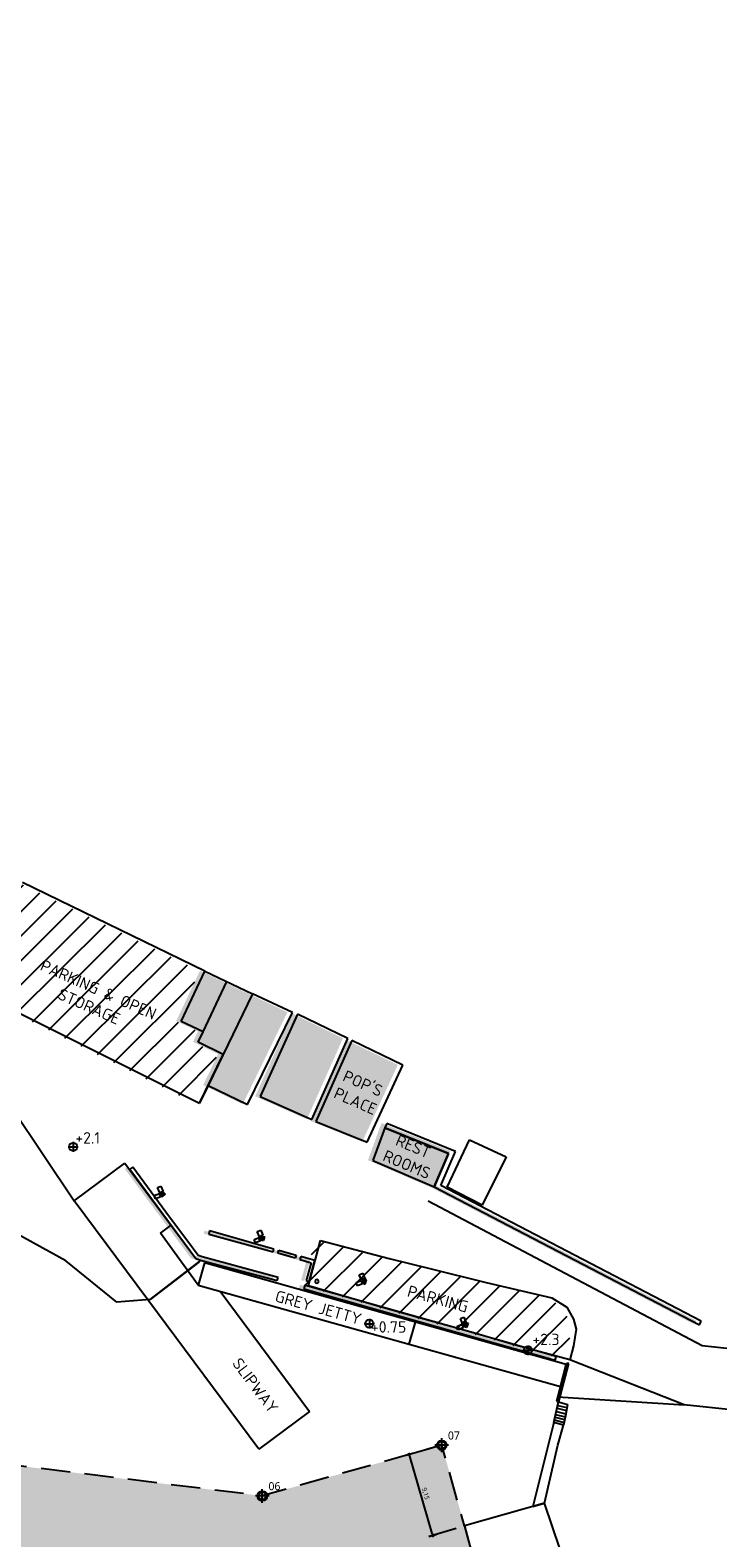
# Model space of a CAD drawing. Header units: metres. Extents: x 2831 to 4656, y -558 to 547.
# Tile 5 of 11: x 3232 to 3307, y -258 to -94. Entities that reach past the tile are written whole.
import ezdxf
from ezdxf.enums import TextEntityAlignment as Align

# ---------------------------------------------------------------- set-up
doc = ezdxf.new("R2010")
doc.units = ezdxf.units.M
doc.linetypes.add('21 Dredging$0$HIDDEN2', pattern=[4.7625, 3.175, -1.5875])
for name, color, linetype in [('11 Aerial2$0$water', 145, 'Continuous'), ('13 Existing situation$0$Coast line', 140, 'Continuous'), ('13 Existing situation$0$Coast line - removed', 140, 'Continuous'), ('13 Existing situation$0$Existing situation (TvdP)', 1, 'Continuous'), ('13 Existing situation$0$Gemeten Grondslag', 7, 'Continuous'), ('13 Existing situation$0$H000BW-HATCH-K253', 253, 'Continuous'), ('21 Dredging$0$H000B1-HATCH-013', 8, 'Continuous'), ('H000BW-HATCH-K253', 253, 'Continuous'), ('H000E4-GEN-035', 3, 'Continuous'), ('H000H3-TEXT-025', 7, 'Continuous')]:
    doc.layers.add(name, color=color, linetype=linetype)
doc.layers.add('13 Existing situation$0$Text-existing', color=7, linetype='Continuous', plot=False)
doc.layers.add('21 Dredging$0$H000L3-HID-025', color=3, linetype='21 Dredging$0$HIDDEN2', lineweight=25)
doc.styles.add('13 Existing situation$0$ISO', font='isocpeur.ttf')
doc.styles.add('ISO', font='segoeui.ttf')
doc.styles.add('WB_SE', font='segoeui.ttf')
doc.dimstyles.new('WB-M200', dxfattribs={"dimscale": 0.2, "dimtxt": 2.5, "dimasz": 1, "dimexe": 2, "dimexo": 5, "dimgap": 1, "dimtad": 1, "dimzin": 0, "dimtxsty": 'WB_SE', "dimblk1": 'dimdot', "dimblk2": 'dimdot', "dimsah": 1, "dimcen": 0, "dimdle": 2, "dimclrd": 256, "dimclre": 256, "dimclrt": 256, "dimadec": 0, "dimazin": 0, "dimtp": 1, "dimtfac": 1, "dimtix": 1, "dimtmove": 0, "dimatfit": 3, "dimldrblk": 'dimpijl', "dimfxl": 2, "dimtolj": 1, "dimtzin": 1, "dimlwd": -1, "dimlwe": -1, "dimarcsym": 0})
pattern_1 = [(44.85341742, (-475524.3538, -1947884.5048), (-1.3226262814, 1.3302284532), [])]

# ---------------------------------------------------------------- blocks, each defined once
blk = doc.blocks.new('11 Aerial2')
at = {"layer": '11 Aerial2$0$water', "extrusion": (0.038105, -0.020107, 0.999071)}
h = blk.add_hatch(color=256, dxfattribs=at)
h.dxf.hatch_style = 1
h.paths.add_polyline_path([(1285.24, -2645.72), (1271.69, -2658.43), (1249.41, -2714.03), (1230.91, -3003.37), (1331.67, -3167.85), (1334.5, -3167.3), (1334.93, -3166.85), (1336.3, -3166.13), (1339.73, -3170.39), (1344.94, -3186.08), (1381.08, -3305.86), (1299.14, -3347.96), (952.4, -2697.44), (1238.21, -2545.09)])
blk = doc.blocks.new('13 Existing situation')
at = {"layer": '13 Existing situation$0$H000BW-HATCH-K253', "extrusion": (0.013271, -0.001077, 0.999911)}
h = blk.add_hatch(dxfattribs=at)
h.set_pattern_fill('ANSI31', color=256, scale=15)
h.set_pattern_definition(pattern_1)
h.paths.add_polyline_path([(3225.64, -197.92), (3250.58, -210.4), (3253.16, -205.08), (3250.42, -203.75), (3250.96, -202.6), (3248.59, -201.48), (3251.18, -196.01), (3231.31, -186.36)])
h = blk.add_hatch(color=256, dxfattribs=at)
h.dxf.hatch_style = 1
h.paths.add_polyline_path([(3253.16, -205.08), (3250.42, -203.75), (3250.96, -202.6), (3248.59, -201.48), (3251.18, -196.01), (3256.37, -198.47)])
h = blk.add_hatch(color=256, dxfattribs=at)
h.dxf.hatch_style = 1
h.paths.add_polyline_path([(3255.83, -210.54), (3260.7, -200.52), (3256.37, -198.47), (3251.52, -208.45)])
h = blk.add_hatch(color=256, dxfattribs=at)
h.dxf.hatch_style = 1
h.paths.add_polyline_path([(3262.82, -212.18), (3266.75, -203.36), (3261.25, -200.67), (3257.19, -209.67)])
h = blk.add_hatch(color=256, dxfattribs=at)
h.dxf.hatch_style = 1
h.paths.add_polyline_path([(3263.25, -212.37), (3268.85, -214.63), (3272.72, -206.25), (3267.17, -203.57)])
h = blk.add_hatch(color=256, dxfattribs=at)
h.dxf.hatch_style = 1
h.paths.add_polyline_path([(3269.47, -216.64), (3276.15, -219.51), (3277.71, -215.88), (3270.77, -213.06)])
h = blk.add_hatch(color=256, dxfattribs=at)
h.dxf.hatch_style = 1
h.paths.add_polyline_path([(3276.85, -219.36), (3278.45, -215.63), (3270.96, -212.59), (3270.77, -213.06), (3277.71, -215.88), (3276.15, -219.51), (3305.02, -234.51), (3305.23, -234.11)])
h = blk.add_hatch(color=256, dxfattribs=at)
h.dxf.hatch_style = 1
h.paths.add_polyline_path([(3250.18, -227.29), (3250.8, -227.5), (3259.06, -229.7), (3259.16, -229.36), (3250.86, -227.11), (3250.44, -226.97), (3249.3, -225.45), (3247.32, -222.77), (3243.32, -217.37), (3242.98, -217.58)])
h = blk.add_hatch(color=256, dxfattribs=at)
h.dxf.hatch_style = 1
h.paths.add_polyline_path([(3258.59, -226.58), (3258.67, -226.26), (3251.67, -224.3), (3251.59, -224.63)])
h.paths.add_polyline_path([(3261.1, -226.92), (3260.99, -227.25), (3259.12, -226.71), (3259.22, -226.4)])
h.paths.add_polyline_path([(3262.73, -227.75), (3262.2, -229.69), (3262.53, -229.78), (3263.16, -227.5), (3261.62, -227.05), (3261.51, -227.41)])
h = blk.add_hatch(dxfattribs=at)
h.set_pattern_fill('ANSI31', color=256, scale=15)
h.set_pattern_definition(pattern_1)
h.paths.add_polyline_path([(3263.17, -227.51), (3263.76, -225.33), (3271.23, -227.28), (3275.68, -228.36), (3281.79, -229.89), (3288.97, -231.58), (3290.59, -232.57), (3291.33, -233.89), (3291.61, -234.98), (3291.33, -236.8), (3290.91, -238.34), (3284.98, -236.7), (3280.44, -235.38), (3274.41, -233.73), (3269.9, -232.45), (3264.8, -230.94), (3262.45, -230.28), (3262.55, -229.8)])
h = blk.add_hatch(color=256, dxfattribs=at)
h.dxf.hatch_style = 1
h.paths.add_polyline_path([(3262.06, -230.2), (3261.96, -230.58), (3274.33, -234.1), (3289.31, -238.35), (3289.42, -237.96), (3277.46, -234.56), (3262.39, -230.29)])
at = {"layer": '13 Existing situation$0$Coast line', "extrusion": (0.013271, -0.001077, 0.999911)}
blk.add_line((3245.47, -231.8, -2.4), (3251.01, -227.53, -2.47), dxfattribs=at)
at = {"layer": '13 Existing situation$0$Coast line - removed', "extrusion": (0.013271, -0.001077, 0.999911)}
for p, q in [((3236.26, -227.59, -2.27), (3229.9, -224.08, -2.19)), ((3241.84, -232.1, -2.35), (3236.26, -227.59, -2.27)), ((3250.78, -227.72, -2.47), (3245.47, -231.8, -2.4)), ((3245.47, -231.8, -2.4), (3241.84, -232.1, -2.35))]:
    blk.add_line(p, q, dxfattribs=at)
at = {"layer": '13 Existing situation$0$Existing situation (TvdP)', "extrusion": (0.013271, -0.001077, 0.999911)}
for p, q in [((3251.43, -196.06, -2.44), (3231.56, -186.41, -2.17)), ((3248.85, -201.52, -2.41), (3251.43, -196.06, -2.44)), ((3248.85, -201.52, -2.41), (3251.43, -196.06, -2.44)), ((3251.43, -196.06, -2.44), (3256.62, -198.51, -2.51)), ((3225.9, -197.97, -2.1), (3250.83, -210.44, -2.45)), ((3251.22, -202.65, -2.45), (3253.8, -197.18, -2.47)), ((3256.62, -198.51, -2.51), (3251.78, -208.49, -2.46)), ((3256.62, -198.51, -2.51), (3253.41, -205.12, -2.48)), ((3260.95, -200.56, -2.57), (3256.62, -198.51, -2.51)), ((3251.22, -202.65, -2.45), (3248.85, -201.52, -2.41)), ((3251.22, -202.65, -2.45), (3248.85, -201.52, -2.41)), ((3256.08, -210.58, -2.52), (3260.95, -200.56, -2.57)), ((3261.5, -200.72, -2.58), (3257.44, -209.71, -2.54)), ((3267, -203.4, -2.66), (3261.5, -200.72, -2.58)), ((3250.68, -203.79, -2.44), (3251.22, -202.65, -2.45)), ((3250.68, -203.79, -2.44), (3251.22, -202.65, -2.45)), ((3263.07, -212.22, -2.61), (3267, -203.4, -2.66)), ((3253.41, -205.12, -2.48), (3250.68, -203.79, -2.44)), ((3253.41, -205.12, -2.48), (3250.68, -203.79, -2.44)), ((3250.83, -210.44, -2.45), (3253.41, -205.12, -2.48)), ((3267.43, -203.61, -2.66), (3263.5, -212.41, -2.62)), ((3272.97, -206.3, -2.74), (3267.43, -203.61, -2.66)), ((3269.1, -214.68, -2.7), (3272.97, -206.3, -2.74)), ((3251.78, -208.49, -2.46), (3250.83, -210.44, -2.45)), ((3251.78, -208.49, -2.46), (3256.08, -210.58, -2.52)), ((3257.44, -209.71, -2.54), (3263.07, -212.22, -2.61)), ((3230.49, -211.07, -2.18), (3237.2, -221.04, -2.28)), ((3263.5, -212.41, -2.62), (3269.1, -214.68, -2.7)), ((3271.02, -213.1, -2.72), (3269.72, -216.68, -2.71)), ((3271.22, -212.63, -2.72), (3271.02, -213.1, -2.72)), ((3271.02, -213.1, -2.72), (3277.96, -215.92, -2.81)), ((3277.96, -215.92, -2.81), (3271.02, -213.1, -2.72)), ((3278.7, -215.68, -2.82), (3271.22, -212.63, -2.72)), ((3277.82, -219.56, -2.82), (3280.25, -214.42, -2.84)), ((3280.25, -214.42, -2.84), (3284.22, -216.26, -2.9)), ((3277.96, -215.92, -2.81), (3276.4, -219.55, -2.8)), ((3276.4, -219.55, -2.8), (3277.96, -215.92, -2.81)), ((3277.1, -219.4, -2.81), (3278.7, -215.68, -2.82)), ((3284.22, -216.26, -2.9), (3281.61, -221.54, -2.87)), ((3237.2, -221.04, -2.28), (3242.72, -216.94, -2.35)), ((3242.72, -216.94, -2.35), (3250.44, -227.33, -2.46)), ((3243.57, -217.41, -2.36), (3243.23, -217.62, -2.36)), ((3243.23, -217.62, -2.36), (3250.44, -227.33, -2.46)), ((3247.58, -222.82, -2.42), (3243.57, -217.41, -2.36)), ((3269.72, -216.68, -2.71), (3276.4, -219.55, -2.8)), ((3246.27, -219.62, -2.4), (3246.64, -219.47, -2.4)), ((3246.27, -219.62, -2.4), (3246.64, -219.47, -2.4)), ((3246.27, -219.62, -2.4), (3246.64, -219.47, -2.4)), ((3246.5, -220.18, -2.4), (3246.27, -219.62, -2.4)), ((3246.5, -220.18, -2.4), (3246.27, -219.62, -2.4)), ((3246.5, -220.18, -2.4), (3246.27, -219.62, -2.4)), ((3246.64, -219.47, -2.4), (3246.87, -220.03, -2.41)), ((3246.64, -219.47, -2.4), (3246.87, -220.03, -2.41)), ((3246.64, -219.47, -2.4), (3246.87, -220.03, -2.41)), ((3276.4, -219.55, -2.8), (3305.27, -234.56, -3.2)), ((3305.48, -234.16, -3.2), (3277.1, -219.4, -2.81)), ((3281.61, -221.54, -2.87), (3277.82, -219.56, -2.82)), ((3245.21, -231.82, -2.4), (3237.2, -221.04, -2.28)), ((3245.91, -220.47, -2.39), (3246.47, -220.25, -2.4)), ((3245.91, -220.47, -2.39), (3246.47, -220.25, -2.4)), ((3245.91, -220.47, -2.39), (3246.47, -220.25, -2.4)), ((3246.06, -220.84, -2.4), (3245.91, -220.47, -2.39)), ((3246.06, -220.84, -2.4), (3245.91, -220.47, -2.39)), ((3246.06, -220.84, -2.4), (3245.91, -220.47, -2.39)), ((3246.62, -220.62, -2.4), (3246.06, -220.84, -2.4)), ((3246.62, -220.62, -2.4), (3246.06, -220.84, -2.4)), ((3246.62, -220.62, -2.4), (3246.06, -220.84, -2.4)), ((3246.42, -220.32, -2.4), (3246.78, -219.99, -2.41)), ((3246.42, -220.32, -2.4), (3246.78, -219.99, -2.41)), ((3246.42, -220.32, -2.4), (3246.78, -219.99, -2.41)), ((3246.75, -220.67, -2.41), (3246.42, -220.32, -2.4)), ((3246.75, -220.67, -2.41), (3246.42, -220.32, -2.4)), ((3246.75, -220.67, -2.41), (3246.42, -220.32, -2.4)), ((3246.47, -220.25, -2.4), (3246.62, -220.62, -2.4)), ((3246.47, -220.25, -2.4), (3246.62, -220.62, -2.4)), ((3246.47, -220.25, -2.4), (3246.62, -220.62, -2.4)), ((3246.87, -220.03, -2.41), (3246.5, -220.18, -2.4)), ((3246.87, -220.03, -2.41), (3246.5, -220.18, -2.4)), ((3246.87, -220.03, -2.41), (3246.5, -220.18, -2.4)), ((3246.51, -220.36, -2.4), (3246.65, -220.31, -2.4)), ((3246.51, -220.36, -2.4), (3246.65, -220.31, -2.4)), ((3246.51, -220.36, -2.4), (3246.65, -220.31, -2.4)), ((3246.57, -220.5, -2.4), (3246.51, -220.36, -2.4)), ((3246.57, -220.5, -2.4), (3246.51, -220.36, -2.4)), ((3246.57, -220.5, -2.4), (3246.51, -220.36, -2.4)), ((3246.71, -220.44, -2.4), (3246.57, -220.5, -2.4)), ((3246.71, -220.44, -2.4), (3246.57, -220.5, -2.4)), ((3246.71, -220.44, -2.4), (3246.57, -220.5, -2.4)), ((3246.61, -220.13, -2.4), (3246.75, -220.08, -2.41)), ((3246.61, -220.13, -2.4), (3246.75, -220.08, -2.41)), ((3246.61, -220.13, -2.4), (3246.75, -220.08, -2.41)), ((3246.67, -220.27, -2.4), (3246.61, -220.13, -2.4)), ((3246.67, -220.27, -2.4), (3246.61, -220.13, -2.4)), ((3246.67, -220.27, -2.4), (3246.61, -220.13, -2.4)), ((3246.64, -220.28, -2.4), (3246.83, -220.21, -2.41)), ((3246.64, -220.28, -2.4), (3246.83, -220.21, -2.41)), ((3246.64, -220.28, -2.4), (3246.83, -220.21, -2.41)), ((3246.72, -220.47, -2.41), (3246.64, -220.28, -2.4)), ((3246.72, -220.47, -2.41), (3246.64, -220.28, -2.4)), ((3246.72, -220.47, -2.41), (3246.64, -220.28, -2.4)), ((3246.65, -220.31, -2.4), (3246.71, -220.44, -2.4)), ((3246.65, -220.31, -2.4), (3246.71, -220.44, -2.4)), ((3246.65, -220.31, -2.4), (3246.71, -220.44, -2.4)), ((3246.81, -220.22, -2.41), (3246.67, -220.27, -2.4)), ((3246.81, -220.22, -2.41), (3246.67, -220.27, -2.4)), ((3246.81, -220.22, -2.41), (3246.67, -220.27, -2.4)), ((3246.91, -220.39, -2.41), (3246.72, -220.47, -2.41)), ((3246.91, -220.39, -2.41), (3246.72, -220.47, -2.41)), ((3246.91, -220.39, -2.41), (3246.72, -220.47, -2.41)), ((3246.75, -220.08, -2.41), (3246.81, -220.22, -2.41)), ((3246.75, -220.08, -2.41), (3246.81, -220.22, -2.41)), ((3246.75, -220.08, -2.41), (3246.81, -220.22, -2.41)), ((3247.1, -220.34, -2.41), (3246.75, -220.67, -2.41)), ((3247.1, -220.34, -2.41), (3246.75, -220.67, -2.41)), ((3247.1, -220.34, -2.41), (3246.75, -220.67, -2.41)), ((3246.78, -219.99, -2.41), (3247.1, -220.34, -2.41)), ((3246.78, -219.99, -2.41), (3247.1, -220.34, -2.41)), ((3246.78, -219.99, -2.41), (3247.1, -220.34, -2.41)), ((3246.83, -220.21, -2.41), (3246.91, -220.39, -2.41)), ((3246.83, -220.21, -2.41), (3246.91, -220.39, -2.41)), ((3246.83, -220.21, -2.41), (3246.91, -220.39, -2.41)), ((3305.58, -236.84, -3.2), (3275.75, -221.09, -2.79)), ((3249.55, -225.5, -2.45), (3247.58, -222.82, -2.42)), ((3246.58, -224.58, -2.41), (3247.75, -223.71, -2.42)), ((3250.7, -230.22, -2.47), (3246.58, -224.58, -2.41)), ((3251.93, -224.34, -2.48), (3251.85, -224.68, -2.48)), ((3251.85, -224.68, -2.48), (3258.84, -226.62, -2.57)), ((3258.92, -226.31, -2.57), (3251.93, -224.34, -2.48)), ((3257.13, -224.41, -2.55), (3257.5, -224.26, -2.55)), ((3257.13, -224.41, -2.55), (3257.5, -224.26, -2.55)), ((3257.13, -224.41, -2.55), (3257.5, -224.26, -2.55)), ((3257.36, -224.97, -2.55), (3257.13, -224.41, -2.55)), ((3257.36, -224.97, -2.55), (3257.13, -224.41, -2.55)), ((3257.36, -224.97, -2.55), (3257.13, -224.41, -2.55)), ((3257.33, -225.29, -2.55), (3257.46, -224.83, -2.55)), ((3257.33, -225.29, -2.55), (3257.46, -224.83, -2.55)), ((3257.33, -225.29, -2.55), (3257.46, -224.83, -2.55)), ((3257.73, -224.81, -2.56), (3257.36, -224.97, -2.55)), ((3257.73, -224.81, -2.56), (3257.36, -224.97, -2.55)), ((3257.73, -224.81, -2.56), (3257.36, -224.97, -2.55)), ((3257.46, -224.83, -2.55), (3257.92, -224.96, -2.56)), ((3257.46, -224.83, -2.55), (3257.92, -224.96, -2.56)), ((3257.46, -224.83, -2.55), (3257.92, -224.96, -2.56)), ((3257.5, -224.26, -2.55), (3257.73, -224.81, -2.56)), ((3257.5, -224.26, -2.55), (3257.73, -224.81, -2.56)), ((3257.5, -224.26, -2.55), (3257.73, -224.81, -2.56)), ((3250.7, -227.01, -2.46), (3249.55, -225.5, -2.45)), ((3256.78, -225.26, -2.54), (3257.33, -225.03, -2.55)), ((3256.78, -225.26, -2.54), (3257.33, -225.03, -2.55)), ((3256.78, -225.26, -2.54), (3257.33, -225.03, -2.55)), ((3256.93, -225.63, -2.55), (3256.78, -225.26, -2.54)), ((3256.93, -225.63, -2.55), (3256.78, -225.26, -2.54)), ((3256.93, -225.63, -2.55), (3256.78, -225.26, -2.54)), ((3257.48, -225.4, -2.55), (3256.93, -225.63, -2.55)), ((3257.48, -225.4, -2.55), (3256.93, -225.63, -2.55)), ((3257.48, -225.4, -2.55), (3256.93, -225.63, -2.55)), ((3257.33, -225.03, -2.55), (3257.48, -225.4, -2.55)), ((3257.33, -225.03, -2.55), (3257.48, -225.4, -2.55)), ((3257.33, -225.03, -2.55), (3257.48, -225.4, -2.55)), ((3257.79, -225.42, -2.56), (3257.33, -225.29, -2.55)), ((3257.79, -225.42, -2.56), (3257.33, -225.29, -2.55)), ((3257.79, -225.42, -2.56), (3257.33, -225.29, -2.55)), ((3257.38, -225.15, -2.55), (3257.52, -225.09, -2.55)), ((3257.38, -225.15, -2.55), (3257.52, -225.09, -2.55)), ((3257.38, -225.15, -2.55), (3257.52, -225.09, -2.55)), ((3257.43, -225.29, -2.55), (3257.38, -225.15, -2.55)), ((3257.43, -225.29, -2.55), (3257.38, -225.15, -2.55)), ((3257.43, -225.29, -2.55), (3257.38, -225.15, -2.55)), ((3257.57, -225.23, -2.55), (3257.43, -225.29, -2.55)), ((3257.57, -225.23, -2.55), (3257.43, -225.29, -2.55)), ((3257.57, -225.23, -2.55), (3257.43, -225.29, -2.55)), ((3257.47, -224.92, -2.55), (3257.61, -224.86, -2.55)), ((3257.47, -224.92, -2.55), (3257.61, -224.86, -2.55)), ((3257.47, -224.92, -2.55), (3257.61, -224.86, -2.55)), ((3257.53, -225.06, -2.55), (3257.47, -224.92, -2.55)), ((3257.53, -225.06, -2.55), (3257.47, -224.92, -2.55)), ((3257.53, -225.06, -2.55), (3257.47, -224.92, -2.55)), ((3257.51, -225.07, -2.55), (3257.69, -224.99, -2.56)), ((3257.51, -225.07, -2.55), (3257.69, -224.99, -2.56)), ((3257.51, -225.07, -2.55), (3257.69, -224.99, -2.56)), ((3257.58, -225.25, -2.55), (3257.51, -225.07, -2.55)), ((3257.58, -225.25, -2.55), (3257.51, -225.07, -2.55)), ((3257.58, -225.25, -2.55), (3257.51, -225.07, -2.55)), ((3257.52, -225.09, -2.55), (3257.57, -225.23, -2.55)), ((3257.52, -225.09, -2.55), (3257.57, -225.23, -2.55)), ((3257.52, -225.09, -2.55), (3257.57, -225.23, -2.55)), ((3257.67, -225, -2.56), (3257.53, -225.06, -2.55)), ((3257.67, -225, -2.56), (3257.53, -225.06, -2.55)), ((3257.67, -225, -2.56), (3257.53, -225.06, -2.55)), ((3257.77, -225.18, -2.56), (3257.58, -225.25, -2.55)), ((3257.77, -225.18, -2.56), (3257.58, -225.25, -2.55)), ((3257.77, -225.18, -2.56), (3257.58, -225.25, -2.55)), ((3257.61, -224.86, -2.55), (3257.67, -225, -2.56)), ((3257.61, -224.86, -2.55), (3257.67, -225, -2.56)), ((3257.61, -224.86, -2.55), (3257.67, -225, -2.56)), ((3257.69, -224.99, -2.56), (3257.77, -225.18, -2.56)), ((3257.69, -224.99, -2.56), (3257.77, -225.18, -2.56)), ((3257.69, -224.99, -2.56), (3257.77, -225.18, -2.56)), ((3257.92, -224.96, -2.56), (3257.79, -225.42, -2.56)), ((3257.92, -224.96, -2.56), (3257.79, -225.42, -2.56)), ((3257.92, -224.96, -2.56), (3257.79, -225.42, -2.56)), ((3258.84, -226.62, -2.57), (3258.92, -226.31, -2.57)), ((3259.37, -226.76, -2.58), (3259.47, -226.44, -2.58)), ((3259.47, -226.44, -2.58), (3261.35, -226.97, -2.61)), ((3263.42, -227.55, -2.63), (3264.01, -225.38, -2.64)), ((3264.01, -225.38, -2.64), (3271.48, -227.33, -2.74)), ((3250.44, -227.33, -2.46), (3251.05, -227.55, -2.47)), ((3251.12, -227.16, -2.47), (3250.7, -227.01, -2.46)), ((3251.37, -227.82, -2.47), (3250.7, -230.22, -2.47)), ((3251.05, -227.55, -2.47), (3259.31, -229.74, -2.58)), ((3259.41, -229.4, -2.58), (3251.12, -227.16, -2.47)), ((3290.78, -238.88, -3.01), (3251.37, -227.82, -2.47)), ((3261.25, -227.29, -2.61), (3259.37, -226.76, -2.58)), ((3261.35, -226.97, -2.61), (3261.25, -227.29, -2.61)), ((3261.87, -227.1, -2.61), (3261.76, -227.45, -2.61)), ((3261.76, -227.45, -2.61), (3262.99, -227.79, -2.63)), ((3263.41, -227.54, -2.63), (3261.87, -227.1, -2.61)), ((3262.99, -227.79, -2.63), (3262.45, -229.74, -2.62)), ((3262.78, -229.83, -2.63), (3263.41, -227.54, -2.63)), ((3262.8, -229.85, -2.63), (3263.42, -227.55, -2.63)), ((3271.48, -227.33, -2.74), (3275.93, -228.41, -2.8)), ((3259.31, -229.74, -2.58), (3259.41, -229.4, -2.58)), ((3262.45, -229.74, -2.62), (3262.78, -229.83, -2.63)), ((3267.88, -229.94, -2.7), (3268.43, -229.72, -2.7)), ((3267.88, -229.94, -2.7), (3268.43, -229.72, -2.7)), ((3267.88, -229.94, -2.7), (3268.43, -229.72, -2.7)), ((3268.23, -229.1, -2.7), (3268.61, -228.94, -2.7)), ((3268.23, -229.1, -2.7), (3268.61, -228.94, -2.7)), ((3268.23, -229.1, -2.7), (3268.61, -228.94, -2.7)), ((3268.46, -229.65, -2.7), (3268.23, -229.1, -2.7)), ((3268.46, -229.65, -2.7), (3268.23, -229.1, -2.7)), ((3268.46, -229.65, -2.7), (3268.23, -229.1, -2.7)), ((3268.43, -229.72, -2.7), (3268.58, -230.09, -2.71)), ((3268.43, -229.72, -2.7), (3268.58, -230.09, -2.71)), ((3268.43, -229.72, -2.7), (3268.58, -230.09, -2.71)), ((3268.6, -229.5, -2.71), (3268.46, -229.96, -2.7)), ((3268.83, -229.5, -2.71), (3268.46, -229.65, -2.7)), ((3268.6, -229.5, -2.71), (3268.46, -229.96, -2.7)), ((3268.83, -229.5, -2.71), (3268.46, -229.65, -2.7)), ((3268.6, -229.5, -2.71), (3268.46, -229.96, -2.7)), ((3268.83, -229.5, -2.71), (3268.46, -229.65, -2.7)), ((3268.58, -229.6, -2.71), (3268.72, -229.55, -2.71)), ((3268.58, -229.6, -2.71), (3268.72, -229.55, -2.71)), ((3268.58, -229.6, -2.71), (3268.72, -229.55, -2.71)), ((3268.63, -229.74, -2.71), (3268.58, -229.6, -2.71)), ((3268.63, -229.74, -2.71), (3268.58, -229.6, -2.71)), ((3268.63, -229.74, -2.71), (3268.58, -229.6, -2.71)), ((3269.03, -229.66, -2.71), (3268.6, -229.5, -2.71)), ((3269.03, -229.66, -2.71), (3268.6, -229.5, -2.71)), ((3269.03, -229.66, -2.71), (3268.6, -229.5, -2.71)), ((3268.61, -228.94, -2.7), (3268.83, -229.5, -2.71)), ((3268.61, -228.94, -2.7), (3268.83, -229.5, -2.71)), ((3268.61, -228.94, -2.7), (3268.83, -229.5, -2.71)), ((3268.61, -229.75, -2.71), (3268.8, -229.68, -2.71)), ((3268.61, -229.75, -2.71), (3268.8, -229.68, -2.71)), ((3268.61, -229.75, -2.71), (3268.8, -229.68, -2.71)), ((3268.69, -229.94, -2.71), (3268.61, -229.75, -2.71)), ((3268.69, -229.94, -2.71), (3268.61, -229.75, -2.71)), ((3268.69, -229.94, -2.71), (3268.61, -229.75, -2.71)), ((3268.77, -229.69, -2.71), (3268.63, -229.74, -2.71)), ((3268.77, -229.69, -2.71), (3268.63, -229.74, -2.71)), ((3268.77, -229.69, -2.71), (3268.63, -229.74, -2.71)), ((3268.72, -229.55, -2.71), (3268.77, -229.69, -2.71)), ((3268.72, -229.55, -2.71), (3268.77, -229.69, -2.71)), ((3268.72, -229.55, -2.71), (3268.77, -229.69, -2.71)), ((3268.8, -229.68, -2.71), (3268.87, -229.86, -2.71)), ((3268.8, -229.68, -2.71), (3268.87, -229.86, -2.71)), ((3268.8, -229.68, -2.71), (3268.87, -229.86, -2.71)), ((3268.88, -230.11, -2.71), (3269.03, -229.66, -2.71)), ((3268.88, -230.11, -2.71), (3269.03, -229.66, -2.71)), ((3268.88, -230.11, -2.71), (3269.03, -229.66, -2.71)), ((3275.93, -228.41, -2.8), (3282.04, -229.93, -2.88)), ((3250.7, -230.22, -2.47), (3290.14, -241.28, -3)), ((3253.07, -230.88, -2.5), (3262.8, -243.99, -2.64)), ((3262.71, -230.32, -2.63), (3262.8, -229.85, -2.63)), ((3265.05, -230.99, -2.66), (3262.71, -230.32, -2.63)), ((3270.15, -232.49, -2.73), (3265.05, -230.99, -2.66)), ((3268.03, -230.31, -2.7), (3267.88, -229.94, -2.7)), ((3268.03, -230.31, -2.7), (3267.88, -229.94, -2.7)), ((3268.03, -230.31, -2.7), (3267.88, -229.94, -2.7)), ((3268.58, -230.09, -2.71), (3268.03, -230.31, -2.7)), ((3268.58, -230.09, -2.71), (3268.03, -230.31, -2.7)), ((3268.58, -230.09, -2.71), (3268.03, -230.31, -2.7)), ((3268.46, -229.96, -2.7), (3268.88, -230.11, -2.71)), ((3268.46, -229.96, -2.7), (3268.88, -230.11, -2.71)), ((3268.46, -229.96, -2.7), (3268.88, -230.11, -2.71)), ((3268.48, -229.83, -2.7), (3268.62, -229.78, -2.71)), ((3268.48, -229.83, -2.7), (3268.62, -229.78, -2.71)), ((3268.48, -229.83, -2.7), (3268.62, -229.78, -2.71)), ((3268.54, -229.97, -2.7), (3268.48, -229.83, -2.7)), ((3268.54, -229.97, -2.7), (3268.48, -229.83, -2.7)), ((3268.54, -229.97, -2.7), (3268.48, -229.83, -2.7)), ((3268.68, -229.92, -2.71), (3268.54, -229.97, -2.7)), ((3268.68, -229.92, -2.71), (3268.54, -229.97, -2.7)), ((3268.68, -229.92, -2.71), (3268.54, -229.97, -2.7)), ((3268.62, -229.78, -2.71), (3268.68, -229.92, -2.71)), ((3268.62, -229.78, -2.71), (3268.68, -229.92, -2.71)), ((3268.62, -229.78, -2.71), (3268.68, -229.92, -2.71)), ((3268.87, -229.86, -2.71), (3268.69, -229.94, -2.71)), ((3268.87, -229.86, -2.71), (3268.69, -229.94, -2.71)), ((3268.87, -229.86, -2.71), (3268.69, -229.94, -2.71)), ((3282.04, -229.93, -2.88), (3289.22, -231.63, -2.98)), ((3257.28, -248.09, -2.58), (3245.21, -231.82, -2.4)), ((3274.66, -233.77, -2.79), (3270.15, -232.49, -2.73)), ((3289.22, -231.63, -2.98), (3290.84, -232.62, -3)), ((3290.84, -232.62, -3), (3291.58, -233.94, -3.02)), ((3273.66, -236.66, -2.78), (3274.34, -234.26, -2.79)), ((3280.69, -235.43, -2.87), (3274.66, -233.77, -2.79)), ((3278.9, -234.71, -2.85), (3279.45, -234.48, -2.85)), ((3278.9, -234.71, -2.85), (3279.45, -234.48, -2.85)), ((3278.9, -234.71, -2.85), (3279.45, -234.48, -2.85)), ((3279.25, -233.86, -2.85), (3279.63, -233.71, -2.86)), ((3279.25, -233.86, -2.85), (3279.63, -233.71, -2.86)), ((3279.25, -233.86, -2.85), (3279.63, -233.71, -2.86)), ((3279.48, -234.41, -2.85), (3279.25, -233.86, -2.85)), ((3279.48, -234.41, -2.85), (3279.25, -233.86, -2.85)), ((3279.48, -234.41, -2.85), (3279.25, -233.86, -2.85)), ((3279.44, -234.7, -2.85), (3279.58, -234.23, -2.86)), ((3279.44, -234.7, -2.85), (3279.58, -234.23, -2.86)), ((3279.44, -234.7, -2.85), (3279.58, -234.23, -2.86)), ((3279.45, -234.48, -2.85), (3279.6, -234.85, -2.86)), ((3279.45, -234.48, -2.85), (3279.6, -234.85, -2.86)), ((3279.45, -234.48, -2.85), (3279.6, -234.85, -2.86)), ((3279.85, -234.26, -2.86), (3279.48, -234.41, -2.85)), ((3279.85, -234.26, -2.86), (3279.48, -234.41, -2.85)), ((3279.85, -234.26, -2.86), (3279.48, -234.41, -2.85)), ((3279.5, -234.6, -2.86), (3279.64, -234.54, -2.86)), ((3279.5, -234.6, -2.86), (3279.64, -234.54, -2.86)), ((3279.5, -234.6, -2.86), (3279.64, -234.54, -2.86)), ((3279.56, -234.73, -2.86), (3279.5, -234.6, -2.86)), ((3279.56, -234.73, -2.86), (3279.5, -234.6, -2.86)), ((3279.56, -234.73, -2.86), (3279.5, -234.6, -2.86)), ((3279.7, -234.68, -2.86), (3279.56, -234.73, -2.86)), ((3279.7, -234.68, -2.86), (3279.56, -234.73, -2.86)), ((3279.7, -234.68, -2.86), (3279.56, -234.73, -2.86)), ((3279.58, -234.23, -2.86), (3280.08, -234.37, -2.86)), ((3279.58, -234.23, -2.86), (3280.08, -234.37, -2.86)), ((3279.58, -234.23, -2.86), (3280.08, -234.37, -2.86)), ((3279.6, -234.37, -2.86), (3279.74, -234.31, -2.86)), ((3279.6, -234.37, -2.86), (3279.74, -234.31, -2.86)), ((3279.6, -234.37, -2.86), (3279.74, -234.31, -2.86)), ((3279.65, -234.51, -2.86), (3279.6, -234.37, -2.86)), ((3279.65, -234.51, -2.86), (3279.6, -234.37, -2.86)), ((3279.65, -234.51, -2.86), (3279.6, -234.37, -2.86)), ((3279.63, -233.71, -2.86), (3279.85, -234.26, -2.86)), ((3279.63, -233.71, -2.86), (3279.85, -234.26, -2.86)), ((3279.63, -233.71, -2.86), (3279.85, -234.26, -2.86)), ((3279.63, -234.52, -2.86), (3279.82, -234.44, -2.86)), ((3279.63, -234.52, -2.86), (3279.82, -234.44, -2.86)), ((3279.63, -234.52, -2.86), (3279.82, -234.44, -2.86)), ((3279.71, -234.7, -2.86), (3279.63, -234.52, -2.86)), ((3279.71, -234.7, -2.86), (3279.63, -234.52, -2.86)), ((3279.71, -234.7, -2.86), (3279.63, -234.52, -2.86)), ((3279.64, -234.54, -2.86), (3279.7, -234.68, -2.86)), ((3279.64, -234.54, -2.86), (3279.7, -234.68, -2.86)), ((3279.64, -234.54, -2.86), (3279.7, -234.68, -2.86)), ((3279.79, -234.45, -2.86), (3279.65, -234.51, -2.86)), ((3279.79, -234.45, -2.86), (3279.65, -234.51, -2.86)), ((3279.79, -234.45, -2.86), (3279.65, -234.51, -2.86)), ((3279.89, -234.63, -2.86), (3279.71, -234.7, -2.86)), ((3279.89, -234.63, -2.86), (3279.71, -234.7, -2.86)), ((3279.89, -234.63, -2.86), (3279.71, -234.7, -2.86)), ((3279.74, -234.31, -2.86), (3279.79, -234.45, -2.86)), ((3279.74, -234.31, -2.86), (3279.79, -234.45, -2.86)), ((3279.74, -234.31, -2.86), (3279.79, -234.45, -2.86)), ((3279.82, -234.44, -2.86), (3279.89, -234.63, -2.86)), ((3279.82, -234.44, -2.86), (3279.89, -234.63, -2.86)), ((3279.82, -234.44, -2.86), (3279.89, -234.63, -2.86)), ((3280.08, -234.37, -2.86), (3279.92, -234.83, -2.86)), ((3280.08, -234.37, -2.86), (3279.92, -234.83, -2.86)), ((3280.08, -234.37, -2.86), (3279.92, -234.83, -2.86)), ((3291.58, -233.94, -3.02), (3291.86, -235.02, -3.02)), ((3305.27, -234.56, -3.2), (3305.48, -234.16, -3.2)), ((3279.05, -235.08, -2.85), (3278.9, -234.71, -2.85)), ((3279.05, -235.08, -2.85), (3278.9, -234.71, -2.85)), ((3279.05, -235.08, -2.85), (3278.9, -234.71, -2.85)), ((3279.6, -234.85, -2.86), (3279.05, -235.08, -2.85)), ((3279.6, -234.85, -2.86), (3279.05, -235.08, -2.85)), ((3279.6, -234.85, -2.86), (3279.05, -235.08, -2.85)), ((3279.92, -234.83, -2.86), (3279.44, -234.7, -2.85)), ((3279.92, -234.83, -2.86), (3279.44, -234.7, -2.85)), ((3279.92, -234.83, -2.86), (3279.44, -234.7, -2.85)), ((3285.23, -236.75, -2.93), (3280.69, -235.43, -2.87)), ((3291.86, -235.02, -3.02), (3291.58, -236.84, -3.02)), ((3291.16, -238.38, -3.01), (3285.23, -236.75, -2.93)), ((3291.58, -236.84, -3.02), (3291.16, -238.38, -3.01)), ((3309.59, -237.26, -3.26), (3305.58, -236.84, -3.2)), ((3290.81, -238.75, -3.01), (3289.73, -242.85, -3)), ((3289.96, -242.9, -3), (3291.06, -238.76, -3.01)), ((3290.14, -241.28, -3), (3290.78, -238.88, -3.01)), ((3291.06, -238.76, -3.01), (3290.81, -238.75, -3.01)), ((3303.62, -243.27, -3.18), (3291.17, -238.38, -3.01)), ((3289.73, -242.85, -3), (3289.96, -242.9, -3)), ((3289.81, -242.4, -3), (3303.62, -243.27, -3.18)), ((3262.8, -243.99, -2.64), (3257.28, -248.09, -2.58)), ((3289.42, -245.18, -3), (3289.65, -244.21, -3)), ((3289.62, -244.31, -3), (3290.66, -244.57, -3.01)), ((3289.65, -244.21, -3), (3289.93, -242.93, -3)), ((3289.7, -244, -3), (3290.72, -244.25, -3.01)), ((3289.78, -243.64, -3), (3290.79, -243.89, -3.02)), ((3289.85, -243.32, -3), (3290.85, -243.57, -3.02)), ((3289.93, -242.93, -3), (3290.92, -243.22, -3.02)), ((3290.68, -244.45, -3.01), (3290.47, -245.46, -3.01)), ((3290.92, -243.22, -3.02), (3290.68, -244.45, -3.01)), ((3309.08, -243.85, -3.26), (3303.62, -243.27, -3.18)), ((3289.42, -245.18, -3), (3287.12, -254.34, -2.98)), ((3290.47, -245.46, -3.01), (3289.42, -245.18, -3)), ((3289.48, -244.91, -3), (3290.53, -245.17, -3.01)), ((3289.56, -244.59, -3), (3290.6, -244.85, -3.01)), ((3289.85, -247.64, -3.01), (3290.47, -245.46, -3.01)), ((3288.39, -253.97, -2.99), (3289.85, -247.64, -3.01)), ((3288.4, -253.98, -2.99), (3279.7, -256.45, -2.88)), ((3287.12, -254.34, -2.98), (3288.39, -253.97, -2.99)), ((3291.72, -263.79, -3.05), (3288.4, -253.98, -2.99)), ((3279.7, -256.45, -2.88), (3282.32, -266.37, -2.93))]:
    blk.add_line(p, q, dxfattribs=at)
at = {"layer": '13 Existing situation$0$Existing situation (TvdP)', "ltscale": 4, "extrusion": (0.013271, -0.001077, 0.999911)}
for p, q in [((3262.31, -230.24, -2.62), (3262.21, -230.63, -2.62)), ((3262.21, -230.63, -2.62), (3274.58, -234.14, -2.79)), ((3262.64, -230.33, -2.63), (3262.31, -230.24, -2.62)), ((3277.71, -234.6, -2.83), (3262.64, -230.33, -2.63)), ((3274.58, -234.14, -2.79), (3289.56, -238.39, -2.99)), ((3289.67, -238.01, -2.99), (3277.71, -234.6, -2.83)), ((3289.56, -238.39, -2.99), (3289.67, -238.01, -2.99))]:
    blk.add_line(p, q, dxfattribs=at)
at = {"layer": '13 Existing situation$0$Gemeten Grondslag', "extrusion": (0.013271, -0.001077, 0.999911)}
for start_param, end_param in [(-1.570796, 1.570796), (1.570796, 4.712389)]:
    blk.add_ellipse((3263.62, -229.82, -2.64), major_axis=(0.001, 0.2, 0), ratio=0.999693, start_param=start_param, end_param=end_param, dxfattribs=at)
at = {"layer": '13 Existing situation$0$Text-existing', "extrusion": (0.013271, -0.001077, 0.999911)}
for p, q in [((3237.08, -214.65, -0.21), (3237.07, -215.72, -0.21)), ((3236.55, -215.18, -0.2), (3237.6, -215.18, -0.22)), ((3268.81, -234.43, -0.65), (3269.85, -234.43, -0.67)), ((3269.33, -233.9, -0.66), (3269.33, -234.97, -0.66)), ((3286.09, -237.32, -0.88), (3287.13, -237.32, -0.9)), ((3286.61, -236.8, -0.89), (3286.61, -237.87, -0.89))]:
    blk.add_line(p, q, dxfattribs=at)
for centre, start_param, end_param in [((3237.08, -215.18, -0.21), -1.570796, 4.712389), ((3269.33, -234.43, -0.66), -1.570796, 4.712389), ((3286.61, -237.32, -0.89), 4.712389, 10.995574)]:
    blk.add_ellipse(centre, major_axis=(0.001, 0.446, 0), ratio=0.999693, start_param=start_param, end_param=end_param, dxfattribs=at)
at = {"layer": '13 Existing situation$0$Text-existing', "extrusion": (0.013271, -0.001077, 0.999911), "style": '13 Existing situation$0$ISO'}
for s, height, rotation, oblique, width, p in [('PARKING & OPEN', 1.2507, 336.1842, 359.9871, 0.999792, (3233.18, -195.86, 36.42)), ('STORAGE', 1.251, 336.1842, 359.9871, 0.999792, (3235.08, -198.98, 36.42)), ("POP'S", 1.251, 336.1842, 359.9871, 0.999792, (3266.13, -207.9, 36.42)), ('PLACE', 1.251, 336.1842, 359.9871, 0.999792, (3265.15, -209.75, 36.42)), ('REST', 1.251, 337.1344, 359.9875, 0.999784, (3271.88, -214.91, 36.42)), ('ROOMS', 1.251, 337.1344, 359.9875, 0.999784, (3270.5, -216.59, 36.42)), ('GREY JETTY', 1.251, 344.4266, 359.991, 0.999736, (3258.76, -231.94, 36.92)), ('PARKING', 1.251, 344.4266, 359.991, 0.999736, (3273.17, -231.39, 36.92)), ('+2.3', 1.251, 359.8446, 360, 0.999693, (3286.85, -236.72, 39.98)), ('SLIPWAY', 1.251, 306.9939, 359.983, 1.000083, (3254.12, -238.72, 36.92))]:
    blk.add_text(s, height=height, rotation=rotation, dxfattribs=dict(at, oblique=oblique, width=width)).set_placement(p)
at = {"layer": '13 Existing situation$0$Text-existing', "extrusion": (0.013271, -0.001077, 0.999911), "style": '13 Existing situation$0$ISO', "width": 0.999693}
for s, p in [('+2.1', (3237.08, -214.78, 38.95)), ('+0.75', (3269.27, -235.36, 38.95))]:
    blk.add_text(s, height=1.251, rotation=359.8446, dxfattribs=at).set_placement(p)
blk = doc.blocks.new('dimdot')
blk.add_line((-1, 0), (1, 0))
at = {"const_width": 0.5}
blk.add_lwpolyline([(-0.25, 0, 1), (0.25, 0, 1)], format="xyb", close=True, dxfattribs=at)
blk.add_lwpolyline([(0, -2), (0, 2)])
blk = doc.blocks.new('*D7')
at = {"layer": 'H000E4-GEN-035', "transparency": 16777216}
for p, q in [((3276.25, -247.94), (3273.31, -248.78)), ((3276.16, -257.28), (3273.75, -248.86)), ((3278.77, -256.74), (3275.83, -257.58))]:
    blk.add_line(p, q, dxfattribs=at)
at = {"layer": 'H000E4-GEN-035', "transparency": 16777216, "xscale": 0.2, "yscale": 0.2, "zscale": 0.2}
for p, rotation in [((3273.69, -248.67), 105.9819937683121), ((3276.21, -257.47), 285.9819937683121)]:
    blk.add_blockref('dimdot', p, dxfattribs=dict(at, rotation=rotation))
at = {"layer": 'H000E4-GEN-035', "transparency": 16777216, "insert": (3275.43, -252.93), "char_height": 0.5, "attachment_point": 5, "rotation": 285.982, "style": 'WB_SE'}
blk.add_mtext('\\A1;9,15', dxfattribs=at)
blk = doc.blocks.new('dimpijl')
at = {"linetype": 'Continuous'}
blk.add_hatch(color=256, dxfattribs=at).paths.add_polyline_path([(0, 0), (-3.5, 0.58), (-3.5, -0.58)])
for p, q in [((-3.5, 0.58), (0, 0)), ((-3.5, 0.58), (-3.5, -0.58)), ((0, 0), (-3.5, -0.58))]:
    blk.add_line(p, q, dxfattribs=at)
blk = doc.blocks.new('points')
h = blk.add_hatch(color=0)
h.dxf.hatch_style = 1
edge = h.paths.add_edge_path(flags=17)
edge.add_arc((0, 0), 1.14, 0, 360)
edge = h.paths.add_edge_path()
edge.add_arc((0, 0), 1.5, 0, 360)
at = {"color": 0}
for p, q in [((2.15, 0), (-2.15, 0)), ((0, -2.15), (0, 2.15))]:
    blk.add_line(p, q, dxfattribs=at)
for radius in [1.5, 1.14]:
    blk.add_circle((0, 0), radius, dxfattribs=at)
at = {"color": 0, "style": 'ISO'}
blk.add_attdef('Point', text='', height=2.5, dxfattribs=at).set_placement((-6, 3.19), align=Align.MIDDLE)
blk = doc.blocks.new('21 Dredging')
at = {"layer": '21 Dredging$0$H000B1-HATCH-013'}
h = blk.add_hatch(dxfattribs=at)
h.set_pattern_fill('DASH', color=21, scale=0.25, angle=315)
edge = h.paths.add_edge_path()
edge.add_line((3193.11, -245.19), (3128.84, -266.87))
edge.add_line((3128.84, -266.87), (3198.15, -310.87))
edge.add_line((3198.15, -310.87), (3206.13, -291.02))
edge.add_arc((3215.45, -294.76), 10.05, 101.337, 158.1083, ccw=False)
edge.add_line((3213.48, -284.91), (3213.73, -285.77))
edge.add_line((3213.73, -285.77), (3282.36, -266.37))
edge.add_line((3282.36, -266.37), (3279.74, -256.46))
edge.add_line((3279.74, -256.46), (3279.7, -256.45))
edge.add_line((3279.7, -256.45), (3277.22, -247.66))
edge.add_line((3277.22, -247.66), (3257.67, -253.18))
edge.add_line((3257.67, -253.18), (3193.11, -245.19))
h.paths.add_polyline_path([(3196.62, -266.79), (3228.98, -266.79), (3228.98, -264.18), (3196.62, -264.18)], flags=24)
at = {"layer": '21 Dredging$0$H000L3-HID-025', "flags": 128}
blk.add_lwpolyline([(3193.11, -245.19), (3128.84, -266.87), (3198.15, -310.87), (3206.13, -291.02, -0.252905), (3213.48, -284.91), (3213.73, -285.77), (3282.36, -266.37), (3279.74, -256.46), (3279.7, -256.45), (3277.22, -247.66), (3257.67, -253.18), (3193.11, -245.19)], format="xyb", close=True, dxfattribs=at)

msp = doc.modelspace()

# ---------------------------------------------------------------- block references
for name in ['13 Existing situation', '11 Aerial2']:
    msp.add_blockref(name, (0, 0))
at = {"layer": 'H000BW-HATCH-K253'}
msp.add_blockref('21 Dredging', (0, 0), dxfattribs=at)
at = {"layer": 'H000H3-TEXT-025', "color": 10}
ref = msp.add_blockref('points', (3277.216, -247.66), dxfattribs=dict(at, xscale=0.35, yscale=0.35, zscale=0.35))
ref.add_attrib('Point', '07', dxfattribs={"layer": '0', "color": 0, "height": 0.875, "style": 'ISO'}).set_placement((3278.541, -246.601), align=Align.MIDDLE)
ref = msp.add_blockref('points', (3257.671, -253.177), dxfattribs=dict(at, xscale=0.35, yscale=0.35, zscale=0.35))
ref.add_attrib('Point', '06', dxfattribs={"layer": '0', "color": 0, "height": 0.875, "style": 'ISO'}).set_placement((3258.997, -252.118), align=Align.MIDDLE)

# ---------------------------------------------------------------- dimensions: what is measured, and where the dimension line sits
at = {"layer": 'H000E4-GEN-035'}
dim = msp.add_aligned_dim(p1=(3279.736, -256.46), p2=(3277.216, -247.66), distance=3.666, dimstyle='WB-M200', override={"dimpost": '<>'}, dxfattribs=at)
dim.commit()
dim.dimension.update_dxf_attribs({"geometry": '*D7', "text_midpoint": (3275.434, -252.931)})

doc.saveas('drawing.dxf')
